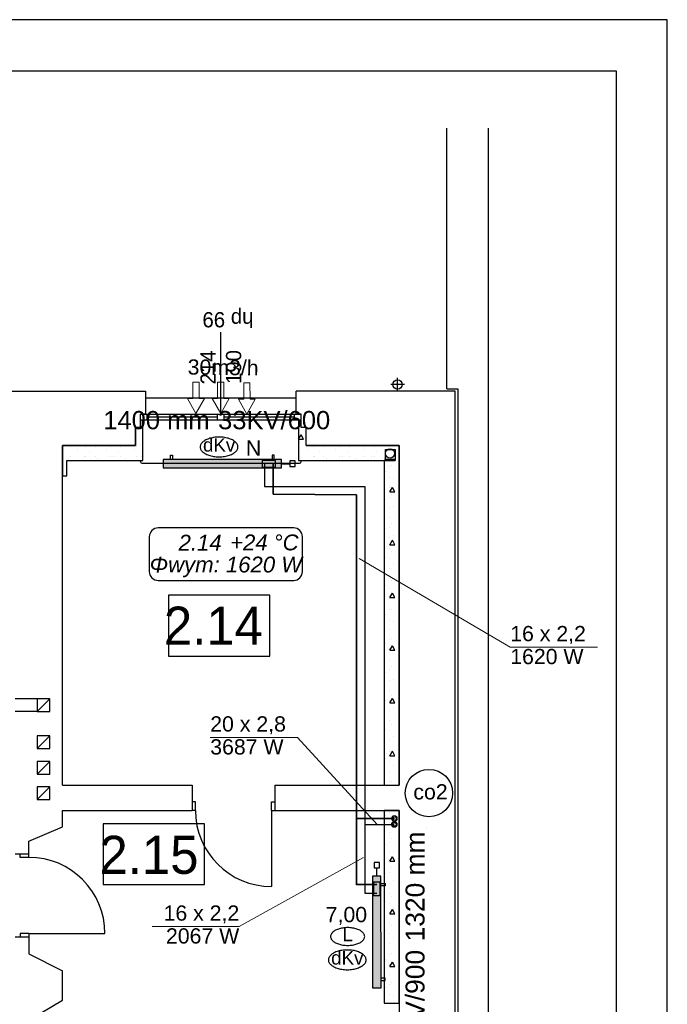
# Model space of a CAD drawing. Header units: millimetres. Extents: x 45180 to 119519, y 31297 to 302414.
# Tile 58 of 97: x 108183 to 115838, y 198112 to 209753. Entities that reach past the tile are written whole.
import ezdxf
from ezdxf.lldxf.tags import DXFTag

# ---------------------------------------------------------------- set-up
doc = ezdxf.new("R2010")
doc.units = ezdxf.units.MM
doc.header["$MEASUREMENT"] = 0
doc.linetypes.add('PHANTOM', pattern=[2.5, 1.25, -0.25, 0.25, -0.25, 0.25, -0.25])
doc.layers.get('0').update_dxf_attribs({"color": 252})
for name, color, linetype in [('#opisy', 7, 'Continuous'), ('#podkład', 252, 'Continuous'), ('_TABELA', 7, 'Continuous'), ('IS_Armatura_podłączeniowa_grz._dolnozas.', 7, 'SOLID'), ('IS_Armatura_Therm', 7, 'SOLID'), ('IS_Grafika', 7, 'SOLID'), ('IS_Grzejniki_Plan_rzut', 7, 'SOLID'), ('IS_Opisy_działek_Therm', 7, 'SOLID'), ('IS_Text_Armatury_Therm', 7, 'Continuous'), ('IS_Text_Konstrukcji', 7, 'Continuous'), ('IS_Text_Odbiornikow_Therm', 7, 'Continuous')]:
    doc.layers.add(name, color=color, linetype=linetype)
doc.layers.add('IS_Powrót', color=5, linetype='DASHDOT', lineweight=35)
doc.layers.add('IS_Zasilanie', color=1, linetype='SOLID', lineweight=30)
doc.styles.add('ARIAL', font='arial.ttf', dxfattribs={"width": 0.75})
doc.styles.add('GENERATED_STYLE_4', font='txt')
doc.styles.add('GENERATED_STYLE_5', font='txt')
doc.styles.get("Standard").update_dxf_attribs({"font": 'arial.ttf', "bigfont": 'BIGFONT.SHX'})
tags = doc.linetypes.add('DASHDOT', pattern=[20, 10, -5, 0, -5]).pattern_tags.tags
tags[10:11] = [DXFTag(74, 4), DXFTag(75, 0), DXFTag(340, '0'), DXFTag(46, 0.0), DXFTag(50, 0.0), DXFTag(44, 0.0), DXFTag(45, 0.0)]
tags[8:9] = [DXFTag(74, 4), DXFTag(75, 0), DXFTag(340, '0'), DXFTag(46, 0.0), DXFTag(50, 0.0), DXFTag(44, 0.0), DXFTag(45, 0.0)]
tags[6:7] = [DXFTag(74, 4), DXFTag(75, 0), DXFTag(340, '0'), DXFTag(46, 0.0), DXFTag(50, 0.0), DXFTag(44, 0.0), DXFTag(45, 0.0)]
tags[4:5] = [DXFTag(74, 4), DXFTag(75, 0), DXFTag(340, '0'), DXFTag(46, 0.0), DXFTag(50, 0.0), DXFTag(44, 0.0), DXFTag(45, 0.0)]
tags = doc.linetypes.add('SOLID', pattern=[10, 10, 0]).pattern_tags.tags
tags[6:7] = [DXFTag(74, 4), DXFTag(75, 0), DXFTag(340, '0'), DXFTag(46, 0.0), DXFTag(50, 0.0), DXFTag(44, 0.0), DXFTag(45, 0.0)]
tags[4:5] = [DXFTag(74, 4), DXFTag(75, 0), DXFTag(340, '0'), DXFTag(46, 0.0), DXFTag(50, 0.0), DXFTag(44, 0.0), DXFTag(45, 0.0)]

# ---------------------------------------------------------------- blocks, each defined once
blk = doc.blocks.new('E210168')
at = {"color": 7, "lineweight": 13}
for p, q in [((19.4, 19.8), (19.4, 13.6)), ((19.4, 19.8), (37, 9.9)), ((19.4, 0), (37, 9.9)), ((19.4, 6.2), (19.4, 0))]:
    blk.add_line(p, q, dxfattribs=at)
blk.add_lwpolyline([(19.4, 13.6), (0, 13.6), (0, 6.2), (19.4, 6.2)], dxfattribs=at)

msp = doc.modelspace()

# ---------------------------------------------------------------- hatches: boundary and pattern name
at = {"layer": 'IS_Grzejniki_Plan_rzut', "ltscale": 10}
for points in [[(111278, 204553), (109878, 204553), (109878, 204453), (111278, 204453)], [(112454, 198307), (112453, 199627), (112353, 199627), (112354, 198307)]]:
    msp.add_hatch(color=251, dxfattribs=at).paths.add_polyline_path(points)

# ---------------------------------------------------------------- linework, layer by layer
at = {"layer": '#podkład', "linetype": 'Continuous'}
for p, q in [((113230, 205390), (113230, 208470)), ((113720, 208470), (113720, 189664)), ((110560, 205090), (110560, 206060)), ((112650, 205360), (112650, 205520)), ((107740, 205360), (109670, 205360)), ((109670, 205360), (109670, 205090)), ((111450, 205090), (111450, 205360)), ((113330, 205360), (111450, 205360)), ((112730, 205440), (112570, 205440)), ((113230, 205390), (113360, 205390)), ((113330, 198925), (113330, 205360)), ((113360, 205390), (113360, 191030)), ((111450, 205280), (109670, 205280)), ((109610, 204930), (109610, 205090)), ((109670, 205090), (109610, 205090)), ((109610, 205090), (111510, 205090)), ((111510, 205020), (109610, 205020)), ((109640, 205020), (109610, 205020)), ((109610, 205020), (109610, 204930)), ((109640, 204930), (109640, 205020)), ((109690, 205020), (109690, 205090)), ((110520, 205055), (109690, 205055)), ((110520, 205020), (110520, 205090)), ((110600, 205020), (110600, 205090)), ((111430, 205055), (110600, 205055)), ((111430, 205020), (111430, 205090)), ((111510, 205090), (111450, 205090)), ((111510, 205020), (111480, 205020)), ((111480, 205020), (111480, 204930)), ((111510, 204930), (111510, 205090)), ((111510, 204930), (111510, 205020)), ((109550, 204720), (109550, 204930)), ((109550, 204930), (109610, 204930)), ((109610, 204930), (109550, 204930)), ((109550, 204930), (109550, 204720)), ((109627, 204925), (109627, 204925)), ((109640, 204540), (109640, 204930)), ((111480, 204930), (111480, 204540)), ((111570, 204930), (111510, 204930)), ((111570, 204930), (111510, 204930)), ((111570, 204720), (111570, 204930)), ((111570, 204720), (111570, 204930)), ((109559, 204826), (109559, 204826)), ((111480, 204795), (111509, 204845)), ((111480, 204793), (111539, 204793)), ((111539, 204793), (111509, 204845)), ((111557, 204819), (111557, 204819)), ((108690, 200705), (108690, 204720)), ((108690, 204720), (109550, 204720)), ((109550, 204720), (108690, 204720)), ((108690, 204720), (108690, 204360)), ((108779, 204706), (108779, 204706)), ((108863, 204671), (108863, 204671)), ((108959, 204706), (108959, 204706)), ((109012, 204650), (109012, 204650)), ((109079, 204706), (109079, 204706)), ((109203, 204671), (109203, 204671)), ((109259, 204706), (109259, 204706)), ((109351, 204650), (109351, 204650)), ((109379, 204706), (109379, 204706)), ((109542, 204671), (109542, 204671)), ((109559, 204706), (109559, 204706)), ((109606, 204734), (109606, 204734)), ((111494, 204756), (111494, 204756)), ((111570, 204720), (112670, 204720)), ((112505, 204720), (111570, 204720)), ((111579, 204671), (111579, 204671)), ((111659, 204706), (111659, 204706)), ((111727, 204650), (111727, 204650)), ((111779, 204706), (111779, 204706)), ((111918, 204671), (111918, 204671)), ((111959, 204706), (111959, 204706)), ((112066, 204650), (112066, 204650)), ((112079, 204706), (112079, 204706)), ((112257, 204671), (112257, 204671)), ((112259, 204706), (112259, 204706)), ((112379, 204706), (112379, 204706)), ((112406, 204650), (112406, 204650)), ((112670, 204720), (112505, 204720)), ((112505, 204670), (112620, 204670)), ((112505, 204540), (112505, 204670)), ((112559, 204706), (112559, 204706)), ((112597, 204671), (112597, 204671)), ((112620, 204670), (112620, 204540)), ((112670, 204720), (112670, 200705)), ((112670, 204540), (112670, 204720)), ((108740, 204540), (109640, 204540)), ((108740, 204360), (108740, 204540)), ((108757, 204565), (108757, 204565)), ((108779, 204586), (108779, 204586)), ((108948, 204586), (108948, 204586)), ((108959, 204586), (108959, 204586)), ((109079, 204586), (109079, 204586)), ((109097, 204565), (109097, 204565)), ((109259, 204586), (109259, 204586)), ((109288, 204586), (109288, 204586)), ((109379, 204586), (109379, 204586)), ((109436, 204565), (109436, 204565)), ((109559, 204586), (109559, 204586)), ((109610, 204530), (109610, 204540)), ((109627, 204586), (109627, 204586)), ((111480, 204540), (112505, 204540)), ((111510, 204530), (111510, 204540)), ((111659, 204586), (111659, 204586)), ((111663, 204586), (111663, 204586)), ((111779, 204586), (111779, 204586)), ((111812, 204565), (111812, 204565)), ((111959, 204586), (111959, 204586)), ((112003, 204586), (112003, 204586)), ((112079, 204586), (112079, 204586)), ((112151, 204565), (112151, 204565)), ((112259, 204586), (112259, 204586)), ((112342, 204586), (112342, 204586)), ((112379, 204586), (112379, 204586)), ((112490, 204540), (112490, 200705)), ((112620, 204540), (112490, 204540)), ((112491, 204565), (112491, 204565)), ((112620, 204552), (112505, 204552)), ((112505, 204552), (112505, 204540)), ((112505, 204540), (112620, 204540)), ((112620, 204540), (112620, 204552)), ((112670, 200705), (112670, 204540)), ((108694, 204501), (108694, 204501)), ((109630, 204510), (111490, 204510)), ((112512, 204416), (112512, 204416)), ((112559, 204466), (112559, 204466)), ((112576, 204480), (112576, 204480)), ((108690, 204360), (108740, 204360)), ((112559, 204346), (112559, 204346)), ((112597, 204331), (112597, 204331)), ((112660, 204395), (112660, 204395)), ((112491, 204225), (112491, 204225)), ((112559, 204226), (112559, 204226)), ((112559, 204170), (112589, 204222)), ((112619, 204170), (112589, 204222)), ((112512, 204077), (112512, 204077)), ((112559, 204170), (112619, 204170)), ((112559, 204106), (112559, 204106)), ((112576, 204140), (112576, 204140)), ((112559, 203986), (112559, 203986)), ((112597, 203992), (112597, 203992)), ((112660, 204056), (112660, 204056)), ((112491, 203886), (112491, 203886)), ((112559, 203866), (112559, 203866)), ((112512, 203737), (112512, 203737)), ((112559, 203746), (112559, 203746)), ((112576, 203801), (112576, 203801)), ((112660, 203716), (112660, 203716)), ((112559, 203626), (112559, 203626)), ((112559, 203546), (112589, 203598)), ((112619, 203546), (112589, 203598)), ((112597, 203652), (112597, 203652)), ((112491, 203546), (112491, 203546)), ((112559, 203546), (112619, 203546)), ((112559, 203506), (112559, 203506)), ((112512, 203398), (112512, 203398)), ((112559, 203386), (112559, 203386)), ((112576, 203462), (112576, 203462)), ((112660, 203377), (112660, 203377)), ((112559, 203266), (112559, 203266)), ((112597, 203313), (112597, 203313)), ((112491, 203207), (112491, 203207)), ((112559, 203146), (112559, 203146)), ((112512, 203059), (112512, 203059)), ((112559, 203026), (112559, 203026)), ((112576, 203122), (112576, 203122)), ((112660, 203037), (112660, 203037)), ((111140, 202949), (109940, 202949)), ((109940, 202949), (109940, 202229)), ((111140, 202229), (111140, 202949)), ((112559, 202923), (112589, 202974)), ((112559, 202923), (112619, 202923)), ((112559, 202906), (112559, 202906)), ((112619, 202923), (112589, 202974)), ((112597, 202974), (112597, 202974)), ((112491, 202868), (112491, 202868)), ((112559, 202786), (112559, 202786)), ((112576, 202783), (112576, 202783)), ((112512, 202719), (112512, 202719)), ((112559, 202666), (112559, 202666)), ((112660, 202698), (112660, 202698)), ((112597, 202634), (112597, 202634)), ((112491, 202528), (112491, 202528)), ((112559, 202546), (112559, 202546)), ((112576, 202443), (112576, 202443)), ((112512, 202380), (112512, 202380)), ((112559, 202426), (112559, 202426)), ((112559, 202299), (112589, 202351)), ((112619, 202299), (112589, 202351)), ((112660, 202358), (112660, 202358)), ((109940, 202229), (111140, 202229)), ((112559, 202306), (112559, 202306)), ((112559, 202299), (112619, 202299)), ((112597, 202295), (112597, 202295)), ((112491, 202189), (112491, 202189)), ((112559, 202186), (112559, 202186)), ((112576, 202104), (112576, 202104)), ((112512, 202040), (112512, 202040)), ((112559, 202066), (112559, 202066)), ((112660, 202019), (112660, 202019)), ((112491, 201849), (112491, 201849)), ((112559, 201946), (112559, 201946)), ((112597, 201955), (112597, 201955)), ((112559, 201826), (112559, 201826)), ((112576, 201765), (112576, 201765)), ((108390, 201725), (108130, 201725)), ((108540, 201725), (108390, 201725)), ((108390, 201725), (108390, 201575)), ((108390, 201575), (108540, 201725)), ((108540, 201575), (108540, 201725)), ((112512, 201701), (112512, 201701)), ((112559, 201675), (112589, 201727)), ((112559, 201706), (112559, 201706)), ((112559, 201675), (112619, 201675)), ((112619, 201675), (112589, 201727)), ((112597, 201616), (112597, 201616)), ((112660, 201680), (112660, 201680)), ((108390, 201575), (108130, 201575)), ((108390, 201575), (108540, 201575)), ((112491, 201510), (112491, 201510)), ((112559, 201586), (112559, 201586)), ((112559, 201466), (112559, 201466)), ((112576, 201425), (112576, 201425)), ((108540, 201285), (108390, 201285)), ((108390, 201285), (108390, 201135)), ((108390, 201135), (108540, 201285)), ((108540, 201135), (108540, 201285)), ((112512, 201361), (112512, 201361)), ((112559, 201346), (112559, 201346)), ((112597, 201277), (112597, 201277)), ((112660, 201340), (112660, 201340)), ((112491, 201171), (112491, 201171)), ((112559, 201226), (112559, 201226)), ((108390, 201135), (108540, 201135)), ((112559, 201106), (112559, 201106)), ((112559, 201052), (112589, 201104)), ((112559, 201052), (112619, 201052)), ((112576, 201086), (112576, 201086)), ((112619, 201052), (112589, 201104)), ((108540, 200985), (108390, 200985)), ((108390, 200985), (108390, 200835)), ((108390, 200835), (108540, 200985)), ((108540, 200835), (108540, 200985)), ((112512, 201022), (112512, 201022)), ((112559, 200986), (112559, 200986)), ((112597, 200937), (112597, 200937)), ((112660, 201001), (112660, 201001)), ((108390, 200835), (108540, 200835)), ((112491, 200831), (112491, 200831)), ((112559, 200866), (112559, 200866)), ((108540, 200685), (108390, 200685)), ((108390, 200685), (108390, 200535)), ((108390, 200535), (108540, 200685)), ((108540, 200535), (108540, 200685)), ((108690, 200705), (110220, 200705)), ((110220, 200705), (110220, 200405)), ((111200, 200705), (111200, 200405)), ((111200, 200705), (112670, 200705)), ((112490, 200705), (112670, 200705)), ((112559, 200746), (112559, 200746)), ((112576, 200746), (112576, 200746)), ((108390, 200535), (108540, 200535)), ((110260, 200505), (110220, 200505)), ((110260, 200405), (110260, 200505)), ((111160, 200405), (111160, 200505)), ((111160, 200505), (111200, 200505)), ((108690, 200210), (108690, 200405)), ((108690, 200405), (110220, 200405)), ((110260, 200405), (110220, 200405)), ((111160, 200405), (111160, 199505)), ((111160, 200405), (111200, 200405)), ((111200, 200405), (112670, 200405)), ((112490, 200405), (112490, 198125)), ((112670, 200405), (112490, 200405)), ((112512, 200343), (112512, 200343)), ((112559, 200386), (112559, 200386)), ((112670, 200405), (112670, 198125)), ((112670, 198125), (112670, 200405)), ((110368, 200247), (109168, 200247)), ((109168, 200247), (109168, 199527)), ((110368, 199527), (110368, 200247)), ((112559, 200266), (112559, 200266)), ((112597, 200258), (112597, 200258)), ((112660, 200322), (112660, 200322)), ((108290, 200040), (108690, 200210)), ((112491, 200152), (112491, 200152)), ((112559, 200146), (112559, 200146)), ((108290, 199890), (108290, 200040)), ((112512, 200004), (112512, 200004)), ((112559, 200026), (112559, 200026)), ((112576, 200067), (112576, 200067)), ((108130, 199890), (108290, 199890)), ((108190, 199850), (108190, 199890)), ((108290, 199850), (108290, 199890)), ((112559, 199906), (112559, 199906)), ((112597, 199919), (112597, 199919)), ((112660, 199983), (112660, 199983)), ((108290, 199850), (108190, 199850)), ((112491, 199813), (112491, 199813)), ((112559, 199805), (112589, 199857)), ((112559, 199805), (112619, 199805)), ((112559, 199786), (112559, 199786)), ((112619, 199805), (112589, 199857)), ((112512, 199664), (112512, 199664)), ((112559, 199666), (112559, 199666)), ((112576, 199728), (112576, 199728)), ((112660, 199643), (112660, 199643)), ((109168, 199527), (110368, 199527)), ((112559, 199546), (112559, 199546)), ((112597, 199580), (112597, 199580)), ((112491, 199473), (112491, 199473)), ((112559, 199426), (112559, 199426)), ((112512, 199325), (112512, 199325)), ((112559, 199306), (112559, 199306)), ((112576, 199389), (112576, 199389)), ((112660, 199304), (112660, 199304)), ((112559, 199181), (112589, 199233)), ((112559, 199186), (112559, 199186)), ((112559, 199181), (112619, 199181)), ((112619, 199181), (112589, 199233)), ((112597, 199240), (112597, 199240)), ((112491, 199134), (112491, 199134)), ((112559, 199066), (112559, 199066)), ((108290, 198950), (108190, 198950)), ((108190, 198950), (108190, 198910)), ((108290, 198950), (109190, 198950)), ((108290, 198950), (108290, 198910)), ((112512, 198986), (112512, 198986)), ((112559, 198946), (112559, 198946)), ((112576, 199049), (112576, 199049)), ((112660, 198964), (112660, 198964)), ((108130, 198910), (108290, 198910)), ((108290, 198910), (108290, 198710)), ((112559, 198826), (112559, 198826)), ((112597, 198901), (112597, 198901)), ((113330, 191060), (113330, 198925)), ((108290, 198710), (108690, 198510)), ((112491, 198795), (112491, 198795)), ((112559, 198706), (112559, 198706)), ((112576, 198710), (112576, 198710)), ((112512, 198646), (112512, 198646)), ((112559, 198558), (112589, 198610)), ((112619, 198558), (112589, 198610)), ((112660, 198625), (112660, 198625)), ((108690, 198160), (108690, 198510)), ((112559, 198586), (112559, 198586)), ((112559, 198558), (112619, 198558)), ((112597, 198561), (112597, 198561)), ((112491, 198455), (112491, 198455)), ((112559, 198466), (112559, 198466)), ((112576, 198370), (112576, 198370)), ((112512, 198307), (112512, 198307)), ((112559, 198346), (112559, 198346)), ((112660, 198286), (112660, 198286)), ((108290, 197925), (108690, 198160)), ((112490, 198125), (112670, 198125)), ((112559, 198226), (112559, 198226)), ((112597, 198222), (112597, 198222)), ((112670, 198125), (112670, 194851))]:
    msp.add_line(p, q, dxfattribs=at)
for centre in [(112650, 205440), (112560, 204625)]:
    msp.add_circle(centre, 55, dxfattribs=at)
for centre, radius, start, end in [((109630, 204530), 20, 180, 270), ((111490, 204530), 20, 270, 0), ((111160, 200405), 900, 180, 270), ((108290, 198950), 900, 0, 90)]:
    msp.add_arc(centre, radius, start, end, dxfattribs=at)
at = {"layer": '_TABELA', "color": 7}
for p, q in [((115838, 209753), (53838, 209753)), ((115838, 180053), (115838, 209753)), ((115238, 209143), (56338, 209143)), ((115238, 180663), (115238, 209143))]:
    msp.add_line(p, q, dxfattribs=at)
at = {"layer": 'IS_Armatura_podłączeniowa_grz._dolnozas.', "ltscale": 10}
for p, q in [((111208, 204543), (111048, 204543)), ((111048, 204543), (111048, 204463)), ((111208, 204463), (111208, 204543)), ((111208, 204543), (111208, 204543)), ((111048, 204463), (111208, 204463)), ((112443, 199557), (112363, 199557)), ((112363, 199557), (112363, 199397)), ((112443, 199397), (112443, 199557)), ((112363, 199397), (112443, 199397)), ((112443, 199397), (112443, 199397))]:
    msp.add_line(p, q, dxfattribs=at)
at = {"layer": 'IS_Armatura_Therm', "ltscale": 10}
for p, q in [((111440, 204536), (111376, 204536)), ((111376, 204536), (111376, 204471)), ((111440, 204471), (111440, 204536)), ((111278, 204503), (111376, 204503)), ((111376, 204471), (111440, 204471)), ((112436, 199790), (112371, 199790)), ((112371, 199790), (112371, 199725)), ((112436, 199725), (112436, 199790)), ((112371, 199725), (112436, 199725)), ((112403, 199627), (112403, 199725))]:
    msp.add_line(p, q, dxfattribs=at)
at = {"layer": 'IS_Grafika', "ltscale": 10}
msp.add_line((112993, 200192), (112993, 200192), dxfattribs=at)
msp.add_circle((113020, 200610), 280, dxfattribs=at)
for points, knots in [([(110540, 204818), (110529, 204818), (110507, 204818), (110476, 204814), (110446, 204808), (110419, 204800), (110394, 204791), (110371, 204779), (110353, 204766), (110337, 204752), (110325, 204736), (110318, 204720), (110316, 204708), (110316, 204702)], [0, 0, 0, 0, 33.024043, 64.733497, 94.961552, 123.540383, 150.314771, 175.16102, 198.015155, 218.916387, 238.072713, 255.947572, 273.334314, 273.334314, 273.334314, 273.334314]), ([(110763, 204702), (110763, 204708), (110761, 204720), (110754, 204736), (110742, 204752), (110727, 204766), (110708, 204779), (110686, 204791), (110661, 204800), (110633, 204808), (110604, 204814), (110572, 204818), (110551, 204818), (110540, 204818)], [0, 0, 0, 0, 17.386742, 35.2616, 54.417927, 75.319159, 98.173293, 123.019543, 149.793931, 178.372762, 208.600817, 240.310271, 273.334314, 273.334314, 273.334314, 273.334314]), ([(110316, 204702), (110316, 204696), (110318, 204684), (110325, 204668), (110337, 204652), (110353, 204638), (110371, 204625), (110394, 204613), (110419, 204604), (110446, 204596), (110476, 204590), (110507, 204586), (110529, 204585), (110540, 204585)], [0, 0, 0, 0, 17.386742, 35.2616, 54.417927, 75.319159, 98.173293, 123.019543, 149.793931, 178.372762, 208.600817, 240.310271, 273.334314, 273.334314, 273.334314, 273.334314]), ([(110540, 204585), (110551, 204585), (110572, 204586), (110604, 204590), (110633, 204596), (110661, 204604), (110686, 204613), (110708, 204625), (110727, 204638), (110742, 204652), (110754, 204668), (110761, 204684), (110763, 204696), (110763, 204702)], [0, 0, 0, 0, 33.024043, 64.733497, 94.961552, 123.540383, 150.314771, 175.16102, 198.015155, 218.916387, 238.072713, 255.947572, 273.334314, 273.334314, 273.334314, 273.334314]), ([(112059, 199019), (112049, 199019), (112030, 199018), (112001, 199015), (111975, 199010), (111950, 199003), (111927, 198994), (111907, 198984), (111890, 198972), (111876, 198959), (111866, 198945), (111859, 198930), (111858, 198919), (111858, 198914)], [0, 0, 0, 0, 29.81303, 58.439291, 85.728194, 111.528232, 135.699277, 158.129661, 178.761629, 197.63058, 214.924287, 231.061128, 246.757311, 246.757311, 246.757311, 246.757311]), ([(112261, 198914), (112261, 198919), (112259, 198930), (112253, 198945), (112242, 198959), (112228, 198972), (112211, 198984), (112191, 198994), (112169, 199003), (112144, 199010), (112117, 199015), (112089, 199018), (112069, 199019), (112059, 199019)], [0, 0, 0, 0, 15.696184, 31.833024, 49.126731, 67.995682, 88.62765, 111.058035, 135.229079, 161.029117, 188.31802, 216.944282, 246.757311, 246.757311, 246.757311, 246.757311]), ([(111858, 198914), (111858, 198909), (111859, 198898), (111866, 198883), (111876, 198869), (111890, 198856), (111907, 198844), (111927, 198834), (111950, 198825), (111975, 198818), (112001, 198813), (112030, 198810), (112049, 198809), (112059, 198809)], [0, 0, 0, 0, 15.696184, 31.833024, 49.126731, 67.995682, 88.62765, 111.058035, 135.229079, 161.029117, 188.31802, 216.944282, 246.757311, 246.757311, 246.757311, 246.757311]), ([(112059, 198809), (112069, 198809), (112089, 198810), (112117, 198813), (112144, 198818), (112169, 198825), (112191, 198834), (112211, 198844), (112228, 198856), (112242, 198869), (112253, 198883), (112259, 198898), (112261, 198909), (112261, 198914)], [0, 0, 0, 0, 29.81303, 58.439291, 85.728194, 111.528232, 135.699277, 158.129661, 178.761629, 197.63058, 214.924287, 231.061128, 246.757311, 246.757311, 246.757311, 246.757311]), ([(112055, 198754), (112044, 198754), (112023, 198754), (111991, 198750), (111961, 198744), (111934, 198736), (111909, 198727), (111887, 198715), (111868, 198702), (111853, 198688), (111841, 198672), (111834, 198656), (111832, 198644), (111832, 198638)], [0, 0, 0, 0, 33.024043, 64.733497, 94.961552, 123.540383, 150.314771, 175.16102, 198.015155, 218.916387, 238.072713, 255.947572, 273.334314, 273.334314, 273.334314, 273.334314]), ([(112278, 198638), (112278, 198644), (112277, 198656), (112269, 198672), (112258, 198688), (112242, 198702), (112223, 198715), (112201, 198727), (112176, 198736), (112149, 198744), (112119, 198750), (112088, 198754), (112066, 198754), (112055, 198754)], [0, 0, 0, 0, 17.386742, 35.2616, 54.417927, 75.319159, 98.173293, 123.019543, 149.793931, 178.372762, 208.600817, 240.310271, 273.334314, 273.334314, 273.334314, 273.334314]), ([(111832, 198638), (111832, 198632), (111834, 198620), (111841, 198604), (111853, 198588), (111868, 198574), (111887, 198561), (111909, 198549), (111934, 198540), (111961, 198532), (111991, 198526), (112023, 198522), (112044, 198521), (112055, 198521)], [0, 0, 0, 0, 17.386742, 35.2616, 54.417927, 75.319159, 98.173293, 123.019543, 149.793931, 178.372762, 208.600817, 240.310271, 273.334314, 273.334314, 273.334314, 273.334314]), ([(112055, 198521), (112066, 198521), (112088, 198522), (112119, 198526), (112149, 198532), (112176, 198540), (112201, 198549), (112223, 198561), (112242, 198574), (112258, 198588), (112269, 198604), (112277, 198620), (112278, 198632), (112278, 198638)], [0, 0, 0, 0, 33.024043, 64.733497, 94.961552, 123.540383, 150.314771, 175.16102, 198.015155, 218.916387, 238.072713, 255.947572, 273.334314, 273.334314, 273.334314, 273.334314])]:
    msp.add_open_spline(points, degree=3, knots=knots, dxfattribs=at)
at = {"layer": 'IS_Grzejniki_Plan_rzut', "ltscale": 10}
for p, q in [((111278, 204553), (109878, 204553)), ((109878, 204553), (109878, 204453)), ((109966, 204553), (109966, 204603)), ((109966, 204603), (109990, 204603)), ((109990, 204603), (109990, 204553)), ((111190, 204603), (111166, 204603)), ((111166, 204603), (111166, 204553)), ((111190, 204553), (111190, 204603)), ((111278, 204453), (111278, 204553)), ((111278, 204553), (111278, 204553)), ((109878, 204453), (111278, 204453)), ((112453, 199627), (112353, 199627)), ((112353, 199627), (112354, 198307)), ((112454, 198307), (112453, 199627)), ((112453, 199540), (112503, 199540)), ((112503, 199540), (112503, 199515)), ((112503, 199515), (112453, 199515)), ((112504, 198420), (112454, 198420)), ((112454, 198395), (112504, 198395)), ((112504, 198395), (112504, 198420)), ((112354, 198307), (112454, 198307)), ((112454, 198307), (112454, 198307))]:
    msp.add_line(p, q, dxfattribs=at)
at = {"layer": 'IS_Opisy_działek_Therm', "lineweight": 5, "ltscale": 10}
for p, q in [((112194, 203385), (113981, 202336)), ((113981, 202336), (115011, 202336)), ((110435, 201268), (111465, 201268)), ((112409, 200239), (111465, 201268)), ((112248, 199847), (110778, 199032)), ((110778, 199032), (109748, 199032))]:
    msp.add_line(p, q, dxfattribs=at)
at = {"layer": 'IS_Powrót', "ltscale": 10}
for p, q in [((111178, 204503), (111178, 204142)), ((111178, 204142), (112164, 204136)), ((112164, 204136), (112164, 200372)), ((112164, 200372), (112164, 199525)), ((112164, 200309), (112612, 200309)), ((112164, 199527), (112403, 199527))]:
    msp.add_line(p, q, dxfattribs=at)
at = {"layer": 'IS_Powrót', "color": 5, "lineweight": 0, "ltscale": 20}
msp.add_circle((112612, 200309), 34.1, dxfattribs=at)
at = {"layer": 'IS_Powrót', "color": 5, "lineweight": 30, "ltscale": 20}
msp.add_circle((112612, 200309), 22.1, dxfattribs=at)
at = {"layer": 'IS_Text_Konstrukcji', "linetype": 'SOLID', "ltscale": 10}
msp.add_lwpolyline([(109819, 203124), (111422, 203124, 0.414214), (111525, 203228), (111525, 203641, 0.414214), (111422, 203744), (109819, 203744, 0.414214), (109715, 203641), (109715, 203228, 0.414214), (109819, 203124)], format="xyb", dxfattribs=at)
at = {"layer": 'IS_Zasilanie', "ltscale": 10}
for p, q in [((111078, 204503), (111078, 204235)), ((111078, 204235), (112264, 204235)), ((112264, 204235), (112264, 200272)), ((112264, 200272), (112264, 199425)), ((112264, 200239), (112611, 200239)), ((112264, 199427), (112403, 199427))]:
    msp.add_line(p, q, dxfattribs=at)
at = {"layer": 'IS_Zasilanie', "color": 1, "linetype": 'PHANTOM', "lineweight": 0, "ltscale": 250}
msp.add_circle((112611, 200239), 34.1, dxfattribs=at)
at = {"layer": 'IS_Zasilanie', "color": 1, "linetype": 'PHANTOM', "lineweight": 30, "ltscale": 250}
msp.add_circle((112611, 200239), 22.1, dxfattribs=at)

# ---------------------------------------------------------------- block references
at = {"color": 7, "lineweight": 5, "xscale": 10, "yscale": 10, "zscale": 10, "rotation": 270.0966492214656}
for p in [(110167, 205468), (110459, 205469), (110769, 205459)]:
    msp.add_blockref('E210168', p, dxfattribs=at)

# ---------------------------------------------------------------- texts
at = {"layer": '#opisy', "color": 7, "lineweight": 0, "style": 'ARIAL'}
msp.add_text('30m3/h', height=180, rotation=359.2172, dxfattribs=at).set_placement((110167, 205558, 140))
at = {"layer": '#podkład', "linetype": 'Continuous', "style": 'GENERATED_STYLE_5'}
for s, rotation, p in [('hp 99', 180, (110946, 206296)), ('214', 90, (110499, 205441)), ('190', 90, (110801, 205446))]:
    msp.add_text(s, height=180, rotation=rotation, dxfattribs=at).set_placement(p)
at = {"layer": '#podkład', "linetype": 'Continuous', "style": 'GENERATED_STYLE_4'}
for s, p in [('2.14', (109887, 202364)), ('2.15', (109125, 199655))]:
    msp.add_text(s, height=450, dxfattribs=at).set_placement(p)
at = {"layer": 'IS_Grafika', "ltscale": 10}
for s, insert, char_height, attachment_point in [('\\fArial|b0|i0;dKv', (110540, 204805), 158.4, 2), ('\\fArial|b0|i0;co2', (112836, 200532), 180, 7), ('\\fArial|b0|i0;L', (112059, 199017), 158.4, 2), ('\\fArial|b0|i0;dKv', (112055, 198741), 158.4, 2)]:
    msp.add_mtext(s, dxfattribs=dict(at, insert=insert, char_height=char_height, attachment_point=attachment_point))
at = {"layer": 'IS_Opisy_działek_Therm', "ltscale": 10, "char_height": 180}
for s, insert, attachment_point in [('\\fArial|b0|i0;16 x 2,2', (113981, 202372), 7), ('\\fArial|b0|i0;1620 W', (113981, 202314), 1), ('\\fArial|b0|i0;20 x 2,8', (110435, 201304), 7), ('\\fArial|b0|i0;3687 W', (110435, 201246), 1), ('\\fArial|b0|i0;16 x 2,2', (110778, 199068), 9), ('\\fArial|b0|i0;2067 W', (110778, 199011), 3)]:
    msp.add_mtext(s, dxfattribs=dict(at, insert=insert, attachment_point=attachment_point))
at = {"layer": 'IS_Text_Armatury_Therm', "linetype": 'SOLID', "ltscale": 10, "char_height": 180}
for s, insert, attachment_point in [('\\fArial|b0|i0;N  ', (111038, 204599), 9), ('\\fArial|b0|i0;7,00  ', (111800, 199050), 7)]:
    msp.add_mtext(s, dxfattribs=dict(at, insert=insert, attachment_point=attachment_point))
at = {"layer": 'IS_Text_Konstrukcji', "linetype": 'SOLID', "ltscale": 10, "char_height": 187.2}
for s, insert, attachment_point in [('\\fArial|b0|i1;2.14', (110570, 203477), 9), ('\\fArial|b0|i1;+24 °C', (110670, 203477), 7), ('\\fArial|b0|i1;Φwym: 1620 W', (110620, 203405), 2)]:
    msp.add_mtext(s, dxfattribs=dict(at, insert=insert, attachment_point=attachment_point))
at = {"layer": 'IS_Text_Odbiornikow_Therm', "linetype": 'SOLID', "ltscale": 10, "char_height": 216}
for s, insert, attachment_point in [('\\fArial|b0|i0;1400 mm', (110428, 205127), 3), ('\\fArial|b0|i0;33KV/600', (110528, 205127), 1)]:
    msp.add_mtext(s, dxfattribs=dict(at, insert=insert, attachment_point=attachment_point))
at = {"layer": 'IS_Text_Odbiornikow_Therm', "linetype": 'SOLID', "ltscale": 10, "char_height": 223.2, "rotation": 90}
for s, insert, attachment_point in [('\\fArial|b0|i0;1320 mm', (112971, 198856), 7), ('\\fArial|b0|i0;33KV/900', (112971, 198756), 9)]:
    msp.add_mtext(s, dxfattribs=dict(at, insert=insert, attachment_point=attachment_point))

doc.saveas('drawing.dxf')
